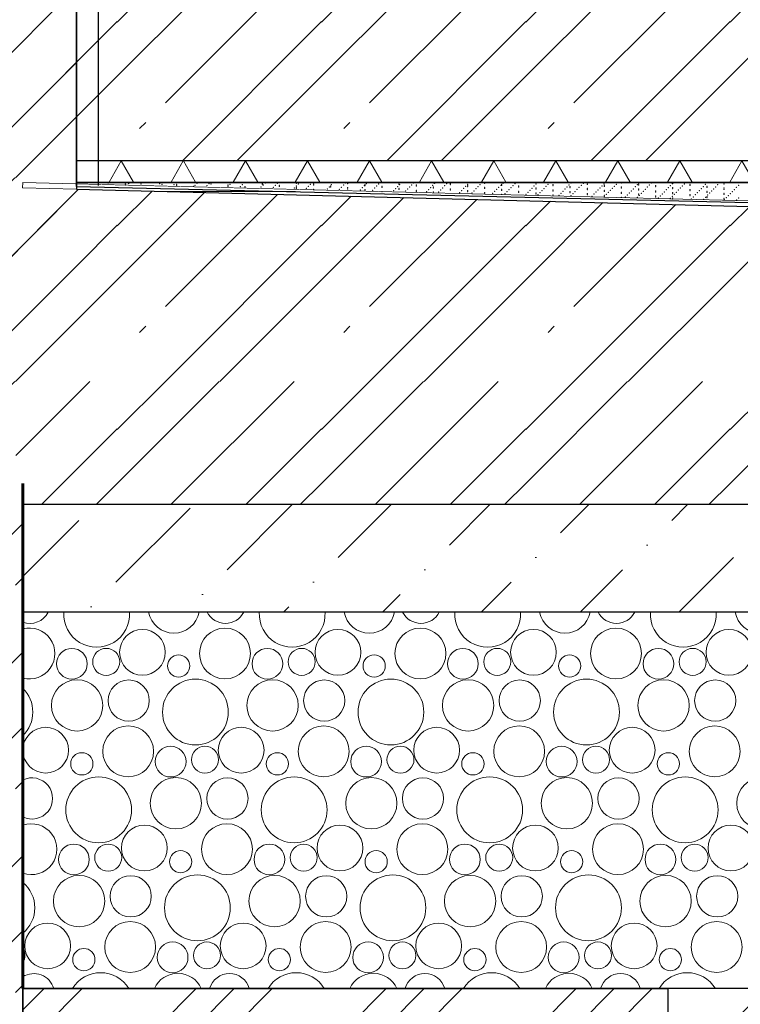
# Model space of a CAD drawing. Header units: millimetres. Extents: x -543656 to -529918, y -2500 to 6290.
# Tile 5 of 58: x -539697 to -539027, y -484 to 431. Entities that reach past the tile are written whole.
import ezdxf

# ---------------------------------------------------------------- set-up
doc = ezdxf.new("R2010")
doc.units = ezdxf.units.MM
doc.header["$MEASUREMENT"] = 0
doc.linetypes.add('Wipeout_Contour', pattern=[1000, 0, -1000])
for name, color, linetype in [('2 - KÓTA NS.2D', 7, 'Continuous'), ('2 - ČÁRA HLAVNÍ.2D', 7, 'Continuous'), ('3 - TERÉN NEZPEVNĚNÝ.3D', 7, 'Continuous'), ('3 - ZÁKLADOVÉ DESKY.3D', 7, 'Continuous'), ('3 - ZÁKLADOVÉ PASY.3D', 7, 'Continuous'), ('4 - PODLAHY.3D', 7, 'Continuous'), ('Konstrukce – Dělicí čáry vrstev', 7, 'Continuous'), ('Nové_4 - ZDIVO - STĚNY NOSNÉ.3D', 7, 'Continuous'), ('Nové_Výplně - Povrchové', 7, 'Continuous'), ('Výplně - Povrchové', 7, 'Continuous'), ('Výplně – Řezové', 7, 'Continuous')]:
    doc.layers.add(name, color=color, linetype=linetype)
doc.styles.add('GENEROVANÝ_STYL_1', font='Arial.ttf')
doc.linetypes.add('ČÁRA HYDROIZOLACE', pattern='A,0,[2,B ŘEZ B-B´1.Shx,S=3.968254,R=0,X=0,Y=0.0125],-500,0', length=500)
doc.dimstyles.new('GENEROVANÝ_STYL__1', dxfattribs={"dimtxt": 100, "dimasz": 85.5, "dimexe": 0.18, "dimexo": 450, "dimgap": 0, "dimtad": 1, "dimdec": 0, "dimzin": 0, "dimdsep": 46, "dimtxsty": 'GENEROVANÝ_STYL_1', "dimblk": 'ARROWHEAD_6', "dimblk1": 'ARROWHEAD_6', "dimblk2": 'ARROWHEAD_6', "dimcen": 0.09, "dimclrd": 256, "dimclre": 256, "dimclrt": 256, "dimazin": 0, "dimtfac": 1, "dimtdec": 4, "dimtmove": 0, "dimatfit": 3, "dimfxl": 1, "dimtolj": 1, "dimtzin": 0, "dimarcsym": 0})

# ---------------------------------------------------------------- blocks, each defined once
blk = doc.blocks.new('Řez_1', base_point=(-1697940.48, 0))
at = {"color": 254, "linetype": 'Wipeout_Contour', "lineweight": 0, "ltscale": 2684131.923473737}
blk.add_wipeout([(-539644.22, 279.51), (-534954.19, 279.51), (-534944.22, 279.76), (-534944.22, 280.26), (-539644.22, 280.26)], dxfattribs=at).dxf.layer = 'Nové_Výplně - Povrchové'
blk = doc.blocks.new('Řez_2', base_point=(-1697940.48, 0))
at = {"layer": 'Výplně – Řezové', "linetype": 'Continuous', "lineweight": 0, "true_color": 0x000000}
h = blk.add_hatch(dxfattribs=at)
h.set_pattern_fill('TERÉN___PŮVODNÍ', color=18, style=0, pattern_type=2)
h.set_pattern_definition([(45, (-1697940.48, 0), (-88.388348, 88.388348), []), (45, (-1697958.16, 17.68), (-88.388348, 88.388348), []), (45, (-1697975.84, 35.36), (-88.388348, 88.388348), [])])
h.paths.add_polyline_path([(-540544.22, -400), (-542997.71, -400), (-542997.71, -2500), (-531139.61, -2500), (-531139.61, -200), (-532544.22, -200), (-532544.22, -1200), (-533044.22, -1200), (-533044.22, -240), (-534043.03, -240), (-534043.03, -600), (-534643.03, -600), (-534643.03, 0), (-534644.22, 0), (-534644.22, -1060), (-535044.22, -1060), (-535044.22, -469.74), (-539694.22, -469.74), (-539694.22, -1060), (-540544.22, -1060)])
blk = doc.blocks.new('*X4', base_point=(-1697940.48, 0))
at = {"layer": 'Výplně – Řezové', "color": 7, "linetype": 'Continuous', "lineweight": 0}
for p, q in [((-539751.62, 353.8), (-539631.89, 473.53)), ((-539606.29, 428.83), (-539561.59, 473.53)), ((-539606.29, 378.83), (-539511.59, 473.53)), ((-539561.62, 353.8), (-539441.89, 473.53)), ((-539416.29, 428.83), (-539371.59, 473.53)), ((-539416.29, 378.83), (-539321.59, 473.53)), ((-539371.62, 353.8), (-539251.89, 473.53)), ((-539226.29, 428.83), (-539181.59, 473.53)), ((-539226.29, 378.83), (-539131.59, 473.53)), ((-539181.62, 353.8), (-539061.89, 473.53)), ((-539036.29, 428.83), (-538991.59, 473.53)), ((-539036.29, 378.83), (-538941.59, 473.53)), ((-539702.38, 333.34), (-539606.29, 429.43)), ((-539545.72, 300), (-539416.29, 429.43)), ((-539355.72, 300), (-539226.29, 429.43)), ((-539165.72, 300), (-539036.29, 429.43)), ((-539651.78, 333.34), (-539606.29, 378.83)), ((-539495.12, 300), (-539416.29, 378.83)), ((-539305.12, 300), (-539226.29, 378.83)), ((-539115.12, 300), (-539036.29, 378.83)), ((-539585.54, 329.88), (-539579.91, 335.51)), ((-539395.54, 329.88), (-539389.91, 335.51)), ((-539205.54, 329.88), (-539199.91, 335.51))]:
    blk.add_line(p, q, dxfattribs=at)
blk = doc.blocks.new('Řez_3', base_point=(-1697940.48, 0))
at = {"layer": 'Výplně – Řezové', "linetype": 'Continuous', "lineweight": 0, "true_color": 0x000000}
h = blk.add_hatch(dxfattribs=at)
h.set_pattern_fill('IZOLACE_TEPELNÁ_TUHÁ', color=18, style=0, pattern_type=2)
h.set_pattern_definition([(60, (-1697940.485, 0), (-43.3012702, 25), []), (120, (-1697940.485, 0), (43.3012702, 25), [])])
h.paths.add_polyline_path([(-534944.22, 300), (-539644.22, 300), (-539644.22, 280.26), (-534944.22, 280.26)])
at = {"layer": '3 - ZÁKLADOVÉ DESKY.3D', "color": 7, "linetype": 'Continuous', "lineweight": 0}
blk.add_line((-534944.22, 280.26), (-539644.22, 280.26), dxfattribs=at)
at = {"layer": 'Konstrukce – Dělicí čáry vrstev', "color": 7, "linetype": 'Continuous', "lineweight": 30}
blk.add_line((-534944.22, 300), (-539644.22, 300), dxfattribs=at)
at = {"layer": '3 - ZÁKLADOVÉ DESKY.3D', "lineweight": 0}
blk.add_blockref('*X4', (-1697940.48, 0), dxfattribs=at)
blk = doc.blocks.new('*X10', base_point=(-1697940.48, 0))
at = {"layer": 'Výplně – Řezové', "color": 7, "linetype": 'Continuous', "lineweight": 0}
for p, q in [((-540244.22, 310.9), (-540221.78, 333.34)), ((-540155.54, 329.88), (-540152.08, 333.34)), ((-540131.59, 284.13), (-540082.38, 333.34)), ((-540080.99, 284.13), (-540031.78, 333.34)), ((-539965.54, 329.88), (-539962.08, 333.34)), ((-539941.59, 284.13), (-539892.38, 333.34)), ((-539890.99, 284.13), (-539841.78, 333.34)), ((-539775.54, 329.88), (-539772.08, 333.34)), ((-539751.59, 284.13), (-539702.38, 333.34)), ((-539700.99, 284.13), (-539651.78, 333.34)), ((-540244.22, 241.8), (-540201.89, 284.13)), ((-540176.29, 239.43), (-540131.59, 284.13)), ((-540176.29, 189.43), (-540081.59, 284.13)), ((-540131.62, 164.4), (-540011.89, 284.13)), ((-539986.29, 239.43), (-539941.59, 284.13)), ((-539986.29, 189.43), (-539891.59, 284.13)), ((-539941.62, 164.4), (-539821.89, 284.13)), ((-539796.29, 239.43), (-539751.59, 284.13)), ((-539796.29, 189.43), (-539701.59, 284.13)), ((-539751.62, 164.4), (-539644.22, 271.8)), ((-540244.22, 172.1), (-540176.29, 240.03)), ((-540131.59, 94.73), (-539986.29, 240.03)), ((-539941.59, 94.73), (-539796.29, 240.03)), ((-539751.59, 94.73), (-539644.22, 202.1)), ((-540244.22, 121.5), (-540176.29, 189.43)), ((-540080.99, 94.73), (-539986.29, 189.43)), ((-539890.99, 94.73), (-539796.29, 189.43)), ((-539700.99, 94.73), (-539644.22, 151.5)), ((-540155.54, 140.48), (-540149.91, 146.11)), ((-539965.54, 140.48), (-539959.91, 146.11)), ((-539775.54, 140.48), (-539769.91, 146.11)), ((-540244.22, 52.4), (-540201.89, 94.73)), ((-540176.29, 50.03), (-540131.59, 94.73)), ((-540150.32, 26), (-540081.59, 94.73)), ((-540080.62, 26), (-540011.89, 94.73)), ((-539986.29, 50.03), (-539941.59, 94.73)), ((-539960.32, 26), (-539891.59, 94.73)), ((-539890.62, 26), (-539821.89, 94.73)), ((-539796.29, 50.03), (-539751.59, 94.73)), ((-539770.32, 26), (-539701.59, 94.73)), ((-539700.62, 26), (-539644.22, 82.4)), ((-540200.92, 26), (-540176.29, 50.63)), ((-540010.92, 26), (-539986.29, 50.63)), ((-539820.92, 26), (-539796.29, 50.63))]:
    blk.add_line(p, q, dxfattribs=at)
blk = doc.blocks.new('Řez_6', base_point=(-1697940.48, 0))
at = {"layer": '3 - ZÁKLADOVÉ DESKY.3D', "color": 7, "linetype": 'Continuous', "lineweight": 30}
for p, q in [((-540244.22, 333.34), (-540244.22, 166.67)), ((-539944.22, 333.34), (-540244.22, 333.34)), ((-539644.22, 280.26), (-539644.22, 273.49))]:
    blk.add_line(p, q, dxfattribs=at)
at = {"layer": 'Konstrukce – Dělicí čáry vrstev', "color": 7, "linetype": 'Continuous', "lineweight": 30}
blk.add_line((-539644.22, 300), (-539644.22, 280.26), dxfattribs=at)
at = {"layer": '3 - ZÁKLADOVÉ DESKY.3D', "lineweight": 0}
blk.add_blockref('*X10', (-1697940.48, 0), dxfattribs=at)
blk = doc.blocks.new('*X92', base_point=(-1697940.48, 0))
at = {"layer": 'Výplně – Řezové', "color": 7, "linetype": 'Continuous', "lineweight": 0}
for centre, radius in [((-539582.94, -157.06), 21.28), ((-539506.2, -158.15), 23.65), ((-539401.09, -157.06), 21.28), ((-539324.35, -158.15), 23.65), ((-539219.23, -157.06), 21.28), ((-539142.5, -158.15), 23.65), ((-539037.38, -157.06), 21.28), ((-539648.54, -167.7), 14.29), ((-539616.63, -165.93), 12.54), ((-539466.69, -167.7), 14.29), ((-539434.78, -165.93), 12.54), ((-539284.84, -167.7), 14.29), ((-539252.92, -165.93), 12.54), ((-539102.98, -167.7), 14.29), ((-539071.07, -165.93), 12.54), ((-539549.26, -169.77), 10.34), ((-539367.4, -169.77), 10.34), ((-539185.55, -169.77), 10.34), ((-539643.71, -206.37), 23.85), ((-539595.69, -201.96), 19.18), ((-539533.64, -212.6), 30.61), ((-539461.86, -206.37), 23.85), ((-539413.84, -201.96), 19.18), ((-539351.79, -212.6), 30.61), ((-539280, -206.37), 23.85), ((-539231.99, -201.96), 19.18), ((-539169.93, -212.6), 30.61), ((-539098.15, -206.37), 23.85), ((-539050.13, -201.96), 19.18), ((-539672.94, -248.06), 21.28), ((-539596.2, -249.15), 23.65), ((-539491.09, -248.06), 21.28), ((-539414.35, -249.15), 23.65), ((-539309.23, -248.06), 21.28), ((-539232.5, -249.15), 23.65), ((-539127.38, -248.06), 21.28), ((-539050.64, -249.15), 23.65), ((-539556.69, -258.7), 14.29), ((-539524.78, -256.93), 12.54), ((-539374.84, -258.7), 14.29), ((-539342.92, -256.93), 12.54), ((-539192.98, -258.7), 14.29), ((-539161.07, -256.93), 12.54), ((-539639.26, -260.77), 10.34), ((-539457.4, -260.77), 10.34), ((-539275.55, -260.77), 10.34), ((-539093.69, -260.77), 10.34), ((-539623.64, -303.6), 30.61), ((-539551.86, -297.37), 23.85), ((-539503.84, -292.96), 19.18), ((-539441.79, -303.6), 30.61), ((-539370, -297.37), 23.85), ((-539321.99, -292.96), 19.18), ((-539259.93, -303.6), 30.61), ((-539188.15, -297.37), 23.85), ((-539140.13, -292.96), 19.18), ((-539078.08, -303.6), 30.61), ((-539006.3, -297.37), 23.85), ((-539581.09, -339.06), 21.28), ((-539504.35, -340.14), 23.65), ((-539399.23, -339.06), 21.28), ((-539322.5, -340.14), 23.65), ((-539217.38, -339.06), 21.28), ((-539140.64, -340.14), 23.65), ((-539035.53, -339.06), 21.28), ((-539646.69, -349.7), 14.29), ((-539614.78, -347.93), 12.54), ((-539464.84, -349.7), 14.29), ((-539432.92, -347.93), 12.54), ((-539282.98, -349.7), 14.29), ((-539251.07, -347.93), 12.54), ((-539101.13, -349.7), 14.29), ((-539069.21, -347.93), 12.54), ((-539547.4, -351.77), 10.34), ((-539365.55, -351.77), 10.34), ((-539183.69, -351.77), 10.34), ((-539641.86, -388.37), 23.85), ((-539593.84, -383.96), 19.18), ((-539531.79, -394.6), 30.61), ((-539460, -388.37), 23.85), ((-539411.99, -383.96), 19.18), ((-539349.93, -394.6), 30.61), ((-539278.15, -388.37), 23.85), ((-539230.13, -383.96), 19.18), ((-539168.08, -394.6), 30.61), ((-539096.3, -388.37), 23.85), ((-539048.28, -383.96), 19.18), ((-539671.09, -430.06), 21.28), ((-539594.35, -431.14), 23.65), ((-539489.23, -430.06), 21.28), ((-539412.5, -431.14), 23.65), ((-539307.38, -430.06), 21.28), ((-539230.64, -431.14), 23.65), ((-539125.53, -430.06), 21.28), ((-539048.79, -431.14), 23.65), ((-539554.84, -440.7), 14.29), ((-539522.92, -438.92), 12.54), ((-539372.98, -440.7), 14.29), ((-539341.07, -438.92), 12.54), ((-539191.13, -440.7), 14.29), ((-539159.21, -438.92), 12.54), ((-539637.4, -442.77), 10.34), ((-539455.55, -442.77), 10.34), ((-539273.69, -442.77), 10.34), ((-539091.84, -442.77), 10.34)]:
    blk.add_circle(centre, radius, dxfattribs=at)
for centre, radius, start, end in [((-539687.55, -110.97), 19.18, 249.64556, 332.76086), ((-539625.49, -121.6), 30.61, 176.51564, 3.48436), ((-539553.71, -115.38), 23.85, 190.55311, 349.44689), ((-539505.69, -110.97), 19.18, 207.23914, 332.76086), ((-539443.64, -121.6), 30.61, 176.51564, 3.48436), ((-539371.86, -115.38), 23.85, 190.55311, 349.44689), ((-539323.84, -110.97), 19.18, 207.23914, 332.76086), ((-539261.79, -121.6), 30.61, 176.51564, 3.48436), ((-539190, -115.38), 23.85, 190.55311, 349.44689), ((-539141.99, -110.97), 19.18, 207.23914, 332.76086), ((-539079.93, -121.6), 30.61, 176.51564, 3.48436), ((-539008.15, -115.38), 23.85, 190.55311, 349.44689), ((-539688.06, -158.15), 23.65, 254.90291, 105.09709), ((-539715.49, -212.6), 30.61, 314.03691, 45.96309), ((-539706.63, -256.93), 12.54, 351.85042, 8.14958), ((-539685.69, -292.96), 19.18, 243.60919, 116.39081), ((-539686.2, -340.14), 23.65, 250.19465, 109.80535), ((-539713.64, -394.6), 30.61, 309.38678, 50.61322), ((-539704.78, -438.92), 12.54, 327.35539, 32.64461), ((-539683.84, -474.96), 19.18, 15.77816, 122.76239), ((-539621.79, -485.6), 30.61, 31.1948, 148.8052), ((-539550, -479.37), 23.85, 23.79487, 156.20513), ((-539501.99, -474.96), 19.18, 15.77816, 164.22184), ((-539439.93, -485.6), 30.61, 31.1948, 148.8052), ((-539368.15, -479.37), 23.85, 23.79487, 156.20513), ((-539320.13, -474.96), 19.18, 15.77816, 164.22184), ((-539258.08, -485.6), 30.61, 31.1948, 148.8052), ((-539186.3, -479.37), 23.85, 23.79487, 156.20513), ((-539138.28, -474.96), 19.18, 15.77816, 164.22184), ((-539076.22, -485.6), 30.61, 31.1948, 148.8052)]:
    blk.add_arc(centre, radius, start, end, dxfattribs=at)
blk = doc.blocks.new('*X93', base_point=(-1697940.48, 0))
at = {"layer": 'Výplně – Řezové', "color": 7, "linetype": 'Continuous', "lineweight": 0}
for p, q in [((-539644.22, 271.8), (-539642.57, 273.45)), ((-539606.29, 239.43), (-539574.01, 271.71)), ((-539606.29, 189.43), (-539525.24, 270.48)), ((-539561.62, 164.4), (-539457.26, 268.76)), ((-539416.29, 239.43), (-539388.7, 267.02)), ((-539416.29, 189.43), (-539339.93, 265.79)), ((-539371.62, 164.4), (-539271.95, 264.07)), ((-539226.29, 239.43), (-539203.39, 262.33)), ((-539226.29, 189.43), (-539154.62, 261.1)), ((-539181.62, 164.4), (-539086.64, 259.38)), ((-539036.29, 239.43), (-539018.08, 257.64)), ((-539036.29, 189.43), (-538969.31, 256.41)), ((-539644.22, 202.1), (-539606.29, 240.03)), ((-539561.59, 94.73), (-539416.29, 240.03)), ((-539371.59, 94.73), (-539226.29, 240.03)), ((-539181.59, 94.73), (-539036.29, 240.03)), ((-539644.22, 151.5), (-539606.29, 189.43)), ((-539510.99, 94.73), (-539416.29, 189.43)), ((-539320.99, 94.73), (-539226.29, 189.43)), ((-539130.99, 94.73), (-539036.29, 189.43)), ((-539585.54, 140.48), (-539579.91, 146.11)), ((-539395.54, 140.48), (-539389.91, 146.11)), ((-539205.54, 140.48), (-539199.91, 146.11)), ((-539644.22, 82.4), (-539631.89, 94.73)), ((-539606.29, 50.03), (-539561.59, 94.73)), ((-539606.29, 0.03), (-539511.59, 94.73)), ((-539556.37, -19.74), (-539441.89, 94.73)), ((-539416.29, 50.03), (-539371.59, 94.73)), ((-539416.29, 0.03), (-539321.59, 94.73)), ((-539366.37, -19.74), (-539251.89, 94.73)), ((-539226.29, 50.03), (-539181.59, 94.73)), ((-539226.29, 0.03), (-539131.59, 94.73)), ((-539176.37, -19.74), (-539061.89, 94.73)), ((-539036.29, 50.03), (-538991.59, 94.73)), ((-539036.29, 0.03), (-538941.59, 94.73)), ((-539676.67, -19.74), (-539606.29, 50.63)), ((-539486.67, -19.74), (-539416.29, 50.63)), ((-539296.67, -19.74), (-539226.29, 50.63)), ((-539106.67, -19.74), (-539036.29, 50.63)), ((-539626.07, -19.74), (-539606.29, 0.03)), ((-539436.07, -19.74), (-539416.29, 0.03)), ((-539246.07, -19.74), (-539226.29, 0.03)), ((-539056.07, -19.74), (-539036.29, 0.03))]:
    blk.add_line(p, q, dxfattribs=at)
blk = doc.blocks.new('Řez_60', base_point=(-1697940.48, 0))
at = {"layer": 'Výplně – Řezové', "linetype": 'Continuous', "lineweight": 0, "true_color": 0x000000}
h = blk.add_hatch(dxfattribs=at)
h.set_pattern_fill('BETON_PROSTÝ__16_20', color=18, style=0, pattern_type=2)
h.set_pattern_definition([(45, (-1697940.48, 0), (-91.923878, 91.923878), [97.499996, -32.499999, 0, -32.499999]), (45, (-1697929, 103.41), (-91.923878, 91.923878), [97.499996, -32.499999, 0, -32.499999])])
h.paths.add_polyline_path([(-539694.22, -119.74), (-535044.22, -119.74), (-535044.22, -19.74), (-539694.22, -19.74)])
at = {"layer": 'Konstrukce – Dělicí čáry vrstev', "color": 7, "linetype": 'Continuous', "lineweight": 30}
for p, q in [((-539644.22, 273.49), (-538098.81, 234.37)), ((-535044.22, -19.74), (-539694.22, -19.74)), ((-535044.22, -119.74), (-539694.22, -119.74)), ((-535044.22, -469.74), (-539694.22, -469.74))]:
    blk.add_line(p, q, dxfattribs=at)
at = {"layer": 'Konstrukce – Dělicí čáry vrstev', "color": 1, "linetype": 'Continuous', "lineweight": 60, "flags": 128}
blk.add_lwpolyline([(-539694.22, -19.74), (-539694.22, -119.74), (-539694.22, -469.74)], dxfattribs=at)
at = {"layer": '3 - ZÁKLADOVÉ DESKY.3D', "lineweight": 0}
for name in ['*X93', '*X92']:
    blk.add_blockref(name, (-1697940.48, 0), dxfattribs=at)
blk = doc.blocks.new('*X95', base_point=(-1697940.48, 0))
at = {"layer": 'Výplně – Řezové', "color": 7, "linetype": 'Continuous', "lineweight": 0}
for p, q in [((-539751.59, -94.67), (-539694.22, -37.3)), ((-539700.99, -94.67), (-539694.22, -87.9)), ((-539751.62, -214.4), (-539694.22, -157)), ((-539751.59, -284.07), (-539694.22, -226.7)), ((-539700.99, -284.07), (-539694.22, -277.3)), ((-539751.62, -403.8), (-539694.22, -346.4)), ((-539751.59, -473.47), (-539694.22, -416.1)), ((-539700.99, -473.47), (-539694.22, -466.7))]:
    blk.add_line(p, q, dxfattribs=at)
blk = doc.blocks.new('Řez_61', base_point=(-1697940.48, 0))
at = {"layer": 'Konstrukce – Dělicí čáry vrstev', "color": 7, "linetype": 'Continuous', "lineweight": 30}
blk.add_line((-539694.22, -469.74), (-539694.22, -1060), dxfattribs=at)
at = {"layer": '3 - ZÁKLADOVÉ PASY.3D', "lineweight": 0}
blk.add_blockref('*X95', (-1697940.48, 0), dxfattribs=at)
blk = doc.blocks.new('Řez_63', base_point=(-1697940.48, 0))
at = {"color": 254, "linetype": 'Wipeout_Contour', "lineweight": 0, "ltscale": 5372811.613652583}
blk.add_wipeout([(-534954.19, 279.51), (-539644.22, 279.51), (-539644.22, 278.49), (-538098.68, 239.37), (-538098.68, 239.29), (-536539.76, 239.29), (-536539.76, 239.37), (-536513.91, 240.02), (-536475.08, 241.01), (-536302.49, 245.38)], dxfattribs=at).dxf.layer = 'Výplně - Povrchové'
at = {"layer": '4 - PODLAHY.3D', "color": 181, "linetype": 'Continuous', "lineweight": 30, "true_color": 0x9e3eff}
blk.add_line((-534954.19, 279.51), (-539644.22, 279.51), dxfattribs=at)
at = {"layer": '4 - PODLAHY.3D', "color": 7, "linetype": 'Continuous', "lineweight": 0}
for p in [(-539615.11, 279.41), (-539614.67, 279.32), (-539598.76, 278.53), (-539598.76, 277.58), (-539595.61, 278.88), (-539584.33, 278.57), (-539566.94, 278.84), (-539564.83, 278.03), (-539553.54, 277.72), (-539551.03, 278.05), (-539551.03, 277.1), (-539535.12, 276.31), (-539534.05, 277.19), (-539532.18, 279.11), (-539522.76, 276.88), (-539520.9, 278.8), (-539519.21, 279.32), (-539519.21, 278.37), (-539503.3, 277.58), (-539503.3, 276.62), (-539503.27, 276.35), (-539501.4, 278.26), (-539491.98, 276.04), (-539490.12, 277.95), (-539487.39, 275.83), (-539487.39, 274.88), (-539472.49, 275.51), (-539471.48, 278.84), (-539471.48, 277.89), (-539470.62, 277.42), (-539468.75, 279.34), (-539461.2, 275.2), (-539459.33, 277.11), (-539457.47, 279.03), (-539455.57, 277.1), (-539455.57, 276.15), (-539439.84, 276.58), (-539439.66, 279.16), (-539439.66, 275.36), (-539437.97, 278.49), (-539428.55, 276.27), (-539426.69, 278.18), (-539423.75, 278.37), (-539423.75, 277.42), (-539409.06, 275.74), (-539407.84, 276.62), (-539407.84, 275.67), (-539407.19, 277.65), (-539397.77, 275.43), (-539395.9, 277.34), (-539394.04, 279.26), (-539391.93, 278.69), (-539391.93, 274.88), (-539378.28, 274.89), (-539376.41, 276.81), (-539376.02, 277.89), (-539376.02, 276.94), (-539374.54, 278.72), (-539365.12, 276.5), (-539363.26, 278.41), (-539360.11, 276.15), (-539360.11, 275.2), (-539345.63, 275.97), (-539344.2, 279.16), (-539344.2, 278.21), (-539343.76, 277.88), (-539334.34, 275.66), (-539332.48, 277.57), (-539330.61, 279.49), (-539328.29, 277.42), (-539328.29, 276.47), (-539314.85, 275.12), (-539312.98, 277.04), (-539312.38, 279.48), (-539312.38, 275.67), (-539312.38, 274.72), (-539311.11, 278.95), (-539303.56, 274.81), (-539301.69, 276.73), (-539299.83, 278.64), (-539296.47, 278.69), (-539296.47, 277.73), (-539282.2, 276.2), (-539280.56, 276.94), (-539280.56, 275.99), (-539280.33, 278.11), (-539270.91, 275.89), (-539269.05, 277.8), (-539264.65, 279), (-539264.65, 275.2), (-539251.42, 275.35), (-539249.55, 277.27), (-539248.74, 278.21), (-539248.74, 277.26), (-539247.69, 279.18), (-539240.13, 275.04), (-539238.26, 276.96), (-539236.4, 278.87), (-539232.83, 276.47), (-539232.83, 275.51), (-539218.77, 276.43), (-539216.92, 279.48), (-539216.92, 278.53), (-539216.92, 274.72), (-539216.9, 278.34), (-539207.48, 276.12), (-539205.62, 278.03), (-539201.01, 277.73), (-539201.01, 276.78), (-539187.99, 275.58), (-539186.12, 277.5), (-539185.1, 275.99), (-539185.1, 275.04), (-539184.26, 279.41), (-539176.7, 275.27), (-539174.83, 277.19), (-539172.97, 279.1), (-539169.19, 279), (-539169.19, 278.05), (-539157.21, 274.74), (-539155.34, 276.66), (-539153.47, 278.57), (-539153.28, 277.26), (-539153.28, 276.31), (-539144.05, 276.35), (-539142.19, 278.26), (-539137.37, 279.32), (-539137.37, 275.51), (-539124.56, 275.81), (-539122.69, 277.73), (-539121.46, 278.53), (-539121.46, 277.58), (-539113.27, 275.5), (-539111.41, 277.42), (-539109.54, 279.34), (-539105.55, 276.78), (-539105.55, 275.83), (-539093.78, 274.97), (-539091.91, 276.89), (-539090.04, 278.8), (-539089.64, 278.84), (-539089.64, 275.04), (-539080.62, 276.58), (-539078.76, 278.49), (-539073.73, 278.05), (-539073.73, 277.1), (-539061.13, 276.04), (-539059.26, 277.96), (-539057.82, 276.31), (-539057.82, 275.36), (-539049.84, 275.73), (-539047.98, 277.65), (-539041.91, 279.32), (-539041.91, 278.37), (-539030.35, 275.2), (-539028.48, 277.12), (-539441.7, 274.66), (-539439.66, 274.4), (-539430.42, 274.35), (-539423.75, 273.61), (-539410.92, 273.82), (-539399.64, 273.51), (-539391.93, 273.93), (-539380.14, 272.98), (-539376.02, 273.14), (-539376.02, 272.18), (-539368.85, 272.67), (-539366.99, 274.58), (-539360.11, 271.39), (-539349.36, 272.13), (-539347.49, 274.05), (-539344.2, 274.4), (-539344.2, 273.45), (-539338.07, 271.82), (-539336.21, 273.74), (-539328.29, 272.66), (-539328.29, 271.71), (-539318.58, 271.29), (-539316.71, 273.21), (-539312.38, 270.92), (-539307.29, 270.98), (-539305.42, 272.9), (-539296.47, 273.93), (-539296.47, 272.98), (-539287.8, 270.45), (-539285.93, 272.36), (-539284.06, 274.28), (-539280.56, 272.18), (-539280.56, 271.23), (-539276.51, 270.14), (-539274.64, 272.05), (-539272.78, 273.97), (-539264.65, 274.25), (-539264.65, 270.44), (-539264.65, 269.49), (-539257.01, 269.61), (-539255.15, 271.52), (-539253.28, 273.44), (-539248.74, 273.45), (-539248.74, 272.5), (-539248.74, 268.7), (-539245.73, 269.3), (-539243.86, 271.21), (-539242, 273.13), (-539232.83, 271.71), (-539232.83, 270.76), (-539226.23, 268.76), (-539224.37, 270.68), (-539222.5, 272.59), (-539220.63, 274.51), (-539216.92, 273.77), (-539216.92, 269.96), (-539216.92, 269.01), (-539214.94, 268.45), (-539213.08, 270.37), (-539211.21, 272.28), (-539209.35, 274.2), (-539201.01, 272.98), (-539201.01, 272.03), (-539201.01, 268.22), (-539195.45, 267.92), (-539193.58, 269.84), (-539191.72, 271.75), (-539189.85, 273.67), (-539185.1, 271.23), (-539185.1, 270.28), (-539184.16, 267.61), (-539182.3, 269.53), (-539180.43, 271.44), (-539178.57, 273.36), (-539169.19, 274.25), (-539169.19, 273.29), (-539169.19, 269.49), (-539169.19, 268.54), (-539164.67, 267.08), (-539162.8, 268.99), (-539160.94, 270.91), (-539159.07, 272.82), (-539153.38, 266.77), (-539153.28, 272.5), (-539153.28, 271.55), (-539153.28, 267.75), (-539153.28, 266.79), (-539151.52, 268.68), (-539149.65, 270.6), (-539147.78, 272.51), (-539145.92, 274.43), (-539137.37, 274.56), (-539137.37, 270.76), (-539137.37, 269.81), (-539137.37, 266), (-539133.89, 266.23), (-539132.02, 268.15), (-539130.15, 270.07), (-539128.29, 271.98), (-539126.42, 273.9), (-539122.6, 265.93), (-539121.46, 273.77), (-539121.46, 272.82), (-539121.46, 269.01), (-539121.46, 268.06), (-539120.73, 267.84), (-539118.87, 269.76), (-539117, 271.67), (-539115.14, 273.59), (-539105.55, 272.03), (-539105.55, 271.07), (-539105.55, 267.27), (-539105.55, 266.32), (-539101.24, 267.31), (-539099.37, 269.22), (-539097.51, 271.14), (-539095.64, 273.05), (-539089.95, 267), (-539089.64, 274.09), (-539089.64, 270.28), (-539089.64, 269.33), (-539089.64, 265.53), (-539088.09, 268.91), (-539086.22, 270.83), (-539084.36, 272.75), (-539082.49, 274.66), (-539073.73, 273.29), (-539073.73, 272.34), (-539073.73, 268.54), (-539073.73, 267.59), (-539070.46, 266.46), (-539068.59, 268.38), (-539066.73, 270.3), (-539064.86, 272.21), (-539062.99, 274.13), (-539059.17, 266.16), (-539057.82, 271.55), (-539057.82, 270.6), (-539057.82, 266.79), (-539057.82, 265.84), (-539057.3, 268.07), (-539055.44, 269.99), (-539053.57, 271.9), (-539051.71, 273.82), (-539041.91, 274.56), (-539041.91, 273.61), (-539041.91, 269.81), (-539041.91, 268.85), (-539039.68, 265.62), (-539037.81, 267.54), (-539035.94, 269.45), (-539034.08, 271.37), (-539032.21, 273.28), (-539103.1, 265.39), (-539091.82, 265.08), (-539089.64, 264.57), (-539072.32, 264.55), (-539061.04, 264.24), (-539041.91, 265.05), (-539041.91, 264.1), (-539041.54, 263.71), (-539030.25, 263.4), (-539028.39, 265.31)]:
    blk.add_point(p, dxfattribs=at)
blk = doc.blocks.new('*X101', base_point=(-1697940.48, 0))
at = {"layer": 'Výplně – Řezové', "color": 7, "linetype": 'Continuous', "lineweight": 0}
blk.add_line((-539562.76, 271.43), (-539440.48, 271.43), dxfattribs=at)
blk = doc.blocks.new('Řez_64', base_point=(-1697940.48, 0))
at = {"layer": '4 - PODLAHY.3D', "color": 181, "linetype": 'Continuous', "lineweight": 15, "true_color": 0x9e3eff}
for p, q in [((-539694.22, 279.76), (-539694.35, 274.76)), ((-539694.35, 274.76), (-539644.22, 273.49)), ((-539694.22, 279.76), (-538098.68, 239.37))]:
    blk.add_line(p, q, dxfattribs=at)
at = {"layer": '4 - PODLAHY.3D', "lineweight": 0}
blk.add_blockref('*X101', (-1697940.48, 0), dxfattribs=at)
blk = doc.blocks.new('*X172', base_point=(-1697940.48, 0))
at = {"layer": 'Výplně – Řezové', "color": 7, "linetype": 'Continuous', "lineweight": 0}
for p, q in [((-539941.59, 473.53), (-539915.12, 500)), ((-539890.99, 473.53), (-539864.52, 500)), ((-539751.59, 473.53), (-539725.12, 500)), ((-539700.99, 473.53), (-539674.52, 500)), ((-539944.22, 470.9), (-539941.59, 473.53)), ((-539944.22, 420.9), (-539891.59, 473.53)), ((-539941.62, 353.8), (-539821.89, 473.53)), ((-539796.29, 428.83), (-539751.59, 473.53)), ((-539796.29, 378.83), (-539701.59, 473.53)), ((-539751.62, 353.8), (-539644.22, 461.2)), ((-539941.59, 284.13), (-539796.29, 429.43)), ((-539751.59, 284.13), (-539644.22, 391.5)), ((-539890.99, 284.13), (-539796.29, 378.83)), ((-539700.99, 284.13), (-539644.22, 340.9)), ((-539775.54, 329.88), (-539769.91, 335.51)), ((-539944.22, 281.5), (-539941.59, 284.13)), ((-539944.22, 231.5), (-539891.59, 284.13)), ((-539939.35, 166.67), (-539821.89, 284.13)), ((-539796.29, 239.43), (-539751.59, 284.13)), ((-539796.29, 189.43), (-539701.59, 284.13)), ((-539749.35, 166.67), (-539644.22, 271.8)), ((-539869.65, 166.67), (-539796.29, 240.03)), ((-539679.65, 166.67), (-539644.22, 202.1)), ((-539819.05, 166.67), (-539796.29, 189.43))]:
    blk.add_line(p, q, dxfattribs=at)
blk = doc.blocks.new('výplň_1', base_point=(-1697940.48, 0))
at = {"layer": 'Výplně – Řezové', "color": 7, "linetype": 'Continuous', "lineweight": 0}
blk.add_blockref('*X172', (-1697940.48, 0), dxfattribs=at)
blk = doc.blocks.new('*X176', base_point=(-1697940.48, 0))
at = {"layer": 'Výplně – Řezové', "color": 7, "linetype": 'Continuous', "lineweight": 0}
for p, q in [((-539676.58, -522.3), (-539658.9, -504.62)), ((-539581.28, -522.3), (-539563.6, -504.62)), ((-539485.98, -522.3), (-539468.3, -504.62)), ((-539390.68, -522.3), (-539373, -504.62)), ((-539295.38, -522.3), (-539277.7, -504.62)), ((-539200.08, -522.3), (-539182.4, -504.62)), ((-539104.78, -522.3), (-539094.22, -511.74)), ((-539694.22, -539.94), (-539676.58, -522.3)), ((-539598.96, -539.98), (-539581.28, -522.3)), ((-539503.66, -539.98), (-539485.98, -522.3)), ((-539408.36, -539.98), (-539390.68, -522.3)), ((-539313.06, -539.98), (-539295.38, -522.3)), ((-539217.76, -539.98), (-539200.08, -522.3)), ((-539122.46, -539.98), (-539104.78, -522.3)), ((-539598.96, -618.9), (-539634.31, -583.54)), ((-539521.33, -601.22), (-539539.01, -583.54)), ((-539408.36, -618.9), (-539443.71, -583.54)), ((-539313.06, -618.9), (-539348.41, -583.54)), ((-539217.76, -618.9), (-539253.11, -583.54)), ((-539122.46, -618.9), (-539157.81, -583.54)), ((-539503.66, -618.9), (-539521.33, -601.22)), ((-539694.22, -697.77), (-539658.9, -662.46)), ((-539598.96, -697.81), (-539563.6, -662.46)), ((-539503.66, -697.81), (-539468.3, -662.46)), ((-539408.36, -697.81), (-539373, -662.46)), ((-539313.06, -697.81), (-539277.7, -662.46)), ((-539217.76, -697.81), (-539182.4, -662.46)), ((-539122.46, -697.81), (-539094.22, -669.57)), ((-539598.96, -776.73), (-539634.31, -741.37)), ((-539521.33, -759.05), (-539539.01, -741.37)), ((-539408.36, -776.73), (-539443.71, -741.37)), ((-539313.06, -776.73), (-539348.41, -741.37)), ((-539217.76, -776.73), (-539253.11, -741.37)), ((-539122.46, -776.73), (-539157.81, -741.37)), ((-539503.66, -776.73), (-539521.33, -759.05)), ((-539694.22, -855.61), (-539658.9, -820.29)), ((-539598.96, -855.65), (-539563.6, -820.29)), ((-539503.66, -855.65), (-539468.3, -820.29)), ((-539408.36, -855.65), (-539373, -820.29)), ((-539313.06, -855.65), (-539277.7, -820.29)), ((-539217.76, -855.65), (-539182.4, -820.29)), ((-539122.46, -855.65), (-539094.22, -827.41)), ((-539598.96, -934.56), (-539634.31, -899.21)), ((-539521.33, -916.89), (-539539.01, -899.21)), ((-539408.36, -934.56), (-539443.71, -899.21)), ((-539313.06, -934.56), (-539348.41, -899.21)), ((-539217.76, -934.56), (-539253.11, -899.21)), ((-539122.46, -934.56), (-539157.81, -899.21)), ((-539503.66, -934.56), (-539521.33, -916.89)), ((-539676.58, -995.8), (-539658.9, -978.12)), ((-539581.28, -995.8), (-539563.6, -978.12)), ((-539485.98, -995.8), (-539468.3, -978.12)), ((-539390.68, -995.8), (-539373, -978.12)), ((-539295.38, -995.8), (-539277.7, -978.12)), ((-539200.08, -995.8), (-539182.4, -978.12)), ((-539104.78, -995.8), (-539094.22, -985.24)), ((-539694.22, -1013.44), (-539676.58, -995.8)), ((-539598.96, -1013.48), (-539581.28, -995.8)), ((-539503.66, -1013.48), (-539485.98, -995.8)), ((-539408.36, -1013.48), (-539390.68, -995.8)), ((-539313.06, -1013.48), (-539295.38, -995.8)), ((-539217.76, -1013.48), (-539200.08, -995.8)), ((-539122.46, -1013.48), (-539104.78, -995.8)), ((-539631.35, -1060), (-539634.31, -1057.04)), ((-539536.05, -1060), (-539539.01, -1057.04)), ((-539440.75, -1060), (-539443.71, -1057.04)), ((-539345.45, -1060), (-539348.41, -1057.04)), ((-539250.15, -1060), (-539253.11, -1057.04)), ((-539154.85, -1060), (-539157.81, -1057.04))]:
    blk.add_line(p, q, dxfattribs=at)
blk = doc.blocks.new('výplň_3', base_point=(-1697940.48, 0))
at = {"layer": 'Výplně – Řezové', "color": 7, "linetype": 'Continuous', "lineweight": 30, "flags": 128}
blk.add_lwpolyline([(-539094.22, -1060), (-539694.22, -1060), (-539694.22, -469.74), (-539094.22, -469.74)], close=True, dxfattribs=at)
at = {"layer": 'Výplně – Řezové', "color": 7, "linetype": 'Continuous', "lineweight": 0}
blk.add_blockref('*X176', (-1697940.48, 0), dxfattribs=at)
blk = doc.blocks.new('*D198', base_point=(-1697940.48, 0))
at = {"layer": '2 - KÓTA NS.2D', "color": 96, "linetype": 'Continuous', "lineweight": 15, "true_color": 0x007d00}
for p, q in [((-536799.45, 545), (-536709.45, 455)), ((-536799.45, 345), (-536709.45, 255))]:
    blk.add_line(p, q, dxfattribs=at)
at = {"layer": '2 - KÓTA NS.2D', "color": 96, "linetype": 'Continuous', "lineweight": 0, "true_color": 0x007d00}
for p, q in [((-536670.08, 500), (-537204.45, 500)), ((-536754.45, 300), (-536754.45, 500))]:
    blk.add_line(p, q, dxfattribs=at)
blk = doc.blocks.new('ARROWHEAD_6')
at = {"color": 0, "linetype": 'Continuous', "lineweight": 0}
for p, q in [((-0.5, -0.5), (0.5, 0.5)), ((0, 0), (-1, 0))]:
    blk.add_line(p, q, dxfattribs=at)

msp = doc.modelspace()

# ---------------------------------------------------------------- linework, layer by layer
at = {"layer": '2 - ČÁRA HLAVNÍ.2D', "color": 7, "linetype": 'Continuous', "lineweight": 60}
msp.add_line((-539694.22, 0), (-539694.22, -469.74), dxfattribs=at)

# ---------------------------------------------------------------- block references
at = {"layer": '3 - TERÉN NEZPEVNĚNÝ.3D', "lineweight": 0}
msp.add_blockref('Řez_2', (-1697940.48, 0), dxfattribs=at)
at = {"layer": '3 - ZÁKLADOVÉ PASY.3D', "lineweight": 0}
msp.add_blockref('Řez_61', (-1697940.48, 0), dxfattribs=at)
at = {"layer": 'Nové_4 - ZDIVO - STĚNY NOSNÉ.3D', "lineweight": 0}
msp.add_blockref('Řez_1', (-1697940.48, 0), dxfattribs=at)
at = {"layer": 'Výplně – Řezové', "color": 7, "linetype": 'Continuous', "lineweight": 0}
msp.add_blockref('výplň_3', (-1697940.48, 0), dxfattribs=at)

# ---------------------------------------------------------------- next in the draw order: block references
at = {"layer": '3 - ZÁKLADOVÉ DESKY.3D', "lineweight": 0}
for name in ['Řez_3', 'Řez_6', 'Řez_60']:
    msp.add_blockref(name, (-1697940.48, 0), dxfattribs=at)

# ---------------------------------------------------------------- next in the draw order: block references
at = {"layer": '4 - PODLAHY.3D', "lineweight": 0}
msp.add_blockref('Řez_63', (-1697940.48, 0), dxfattribs=at)

# ---------------------------------------------------------------- next in the draw order: linework, layer by layer
at = {"layer": '2 - ČÁRA HLAVNÍ.2D', "color": 7, "linetype": 'Continuous', "lineweight": 30}
for p, q in [((-539644.22, 276), (-539644.22, 500)), ((-539624.24, 500.89), (-539624.24, 276.89))]:
    msp.add_line(p, q, dxfattribs=at)
at = {"layer": '2 - ČÁRA HLAVNÍ.2D', "color": 181, "linetype": 'ČÁRA HYDROIZOLACE', "lineweight": 30, "true_color": 0x9e3eff}
for p, q in [((-539644.22, 500), (-539644.22, 276)), ((-539644.22, 276), (-538092.56, 239.29))]:
    msp.add_line(p, q, dxfattribs=at)

# ---------------------------------------------------------------- next in the draw order: block references
at = {"layer": '4 - PODLAHY.3D', "lineweight": 0}
msp.add_blockref('Řez_64', (-1697940.48, 0), dxfattribs=at)
at = {"layer": 'Výplně – Řezové', "color": 7, "linetype": 'Continuous', "lineweight": 0}
msp.add_blockref('výplň_1', (-1697940.48, 0), dxfattribs=at)

# ---------------------------------------------------------------- next in the draw order: dimensions: what is measured, and where the dimension line sits
at = {"layer": '2 - KÓTA NS.2D', "color": 96, "linetype": 'Continuous', "lineweight": 0, "true_color": 0x007d00}
dim = msp.add_linear_dim(base=(-536754.45, 500), p1=(-536754.45, 300), p2=(-539944.22, 500), angle=90, dimstyle='GENEROVANÝ_STYL__1', dxfattribs=at)
dim.commit()
dim.dimension.update_dxf_attribs({"geometry": '*D198', "text_midpoint": (-536824.45, 662.74), "dimtype": 160, "text_rotation": 90})

doc.saveas('drawing.dxf')
